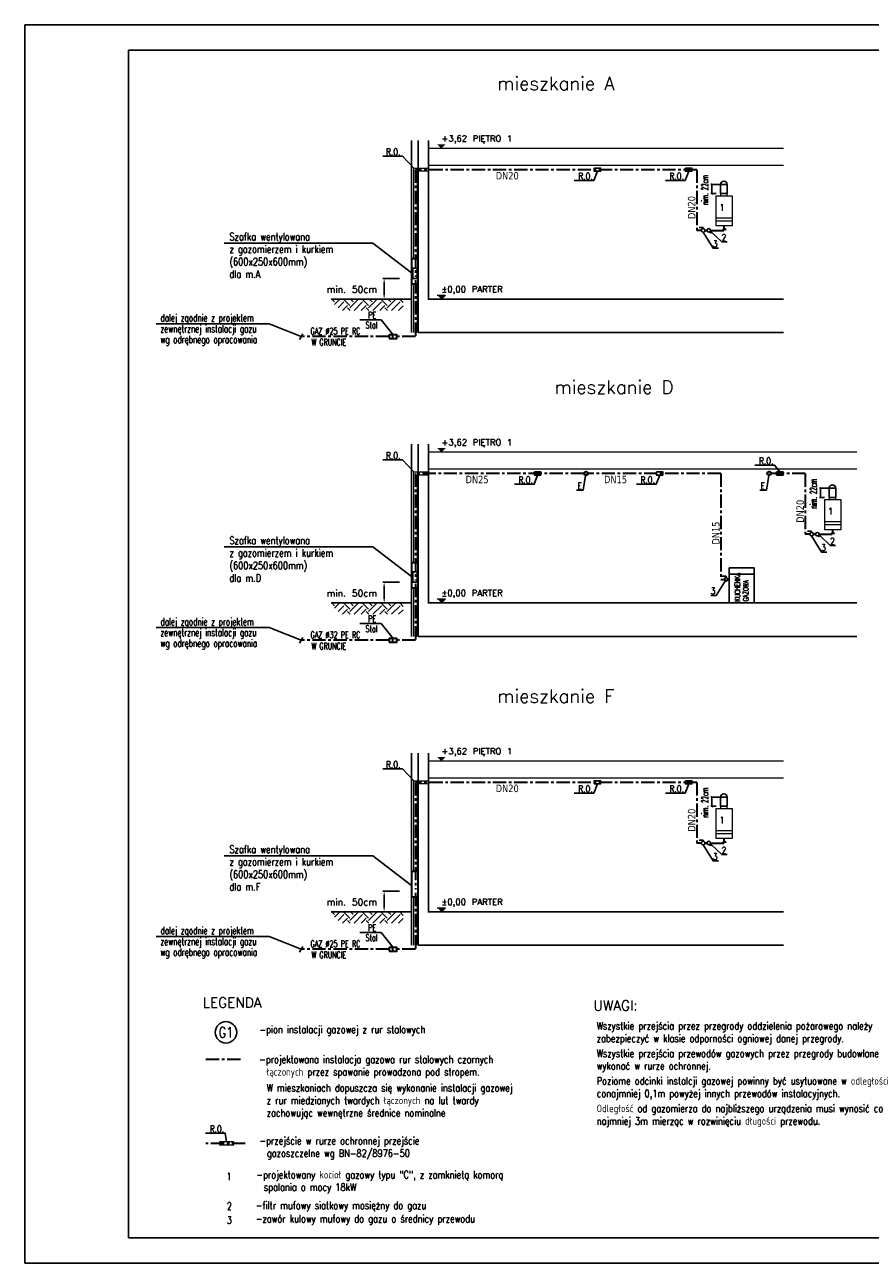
# Model space of a CAD drawing. Extents: x -220425 to -32551, y -64521 to 77206.
# Tile 58 of 59: x -74551 to -54270, y -18591 to 11109. Entities that reach past the tile are written whole.
import ezdxf
from ezdxf.enums import TextEntityAlignment as Align
from ezdxf.lldxf.tags import DXFTag

# ---------------------------------------------------------------- set-up
doc = ezdxf.new("R2010")
doc.units = 0
doc.header["$MEASUREMENT"] = 0
for name, pattern in [('ACAD_ISO14W100', [25.5, 12, -3, 0.5, -3, 0.5, -3, 0.5, -3]), ('Kreski i kropki', [450, 250, -100, 0, -100]), ('MITTE', [50.8, 31.75, -6.35, 6.35, -6.35])]:
    doc.linetypes.add(name, pattern=pattern)
for name, color, linetype in [('#gaz-op', 2, 'Continuous'), ('#opis', 3, 'Continuous'), ('#opisy', 252, 'Continuous'), ('02_OPIS', 3, 'Continuous'), ('_ARMATURA', 6, 'Continuous'), ('_MK_opis gazu', 3, 'Continuous'), ('_opisy wodkan', 2, 'Continuous'), ('armatura', 6, 'Continuous'), ('Drzwi ArchiCAD', 7, 'Continuous'), ('gaz', 2, 'Continuous'), ('OPISRZĘDNA', 6, 'Continuous'), ('osie', 25, 'Continuous')]:
    doc.layers.add(name, color=color, linetype=linetype)
for name, color, linetype, lineweight in [('#ks', 34, 'Continuous', 30), ('-', 50, 'Continuous', 30), ('..', 5, 'Continuous', 35), ('_AP_gaz', 50, 'Kreski i kropki', 30), ('_MK_gaz', 50, 'Kreski i kropki', 30), ('IS_Zimna_woda', 5, 'SOLID', 30), ('Istniejące stropy_Nr_Pióra__5', 7, 'Continuous', 13), ('kec_urzadzenia', 6, 'Continuous', 35)]:
    doc.layers.add(name, color=color, linetype=linetype, lineweight=lineweight)
doc.styles.add('GLOWNE', font='verdana.ttf')
doc.styles.add('ROMANS', font='romans.shx', dxfattribs={"width": 0.85, "height": 0.11})
doc.styles.add('SIMPLEX', font='SIMPLEX.SHX')
doc.styles.get("Standard").update_dxf_attribs({"font": 'txt', "bigfont": 'BIGFONT.SHX'})
tags = doc.linetypes.add('SOLID', pattern=[10, 10, 0]).pattern_tags.tags
tags[6:7] = [DXFTag(74, 4), DXFTag(75, 0), DXFTag(340, '0'), DXFTag(46, 0.0), DXFTag(50, 0.0), DXFTag(44, 0.0), DXFTag(45, 0.0)]
tags[4:5] = [DXFTag(74, 4), DXFTag(75, 0), DXFTag(340, '0'), DXFTag(46, 0.0), DXFTag(50, 0.0), DXFTag(44, 0.0), DXFTag(45, 0.0)]

# ---------------------------------------------------------------- blocks, each defined once
blk = doc.blocks.new('A$C382C6C0C')
at = {"layer": '#ks', "color": 7, "lineweight": -3}
for p, q in [((-248.5, -2909), (-248.5, 61)), ((-248.5, 61), (3951.5, 61)), ((0, -2848), (0, 0)), ((0, 0), (3890.5, 0)), ((0, -2848), (3890.5, -2848)), ((-248.5, -2909), (3951.5, -2909))]:
    blk.add_line(p, q, dxfattribs=at)

msp = doc.modelspace()

# ---------------------------------------------------------------- hatches: boundary and pattern name
h = msp.add_hatch()
h.set_pattern_fill('EARTH', color=256, scale=50, angle=135)
h.set_pattern_definition([(135, (5316460.13, -5835484.1), (-3e-14, 449.012806), [317.5, -317.5]), (135, (5316544.32, -5835399.9), (-3e-14, 449.012806), [317.5, -317.5]), (135, (5316628.5, -5835315.72), (-3e-14, 449.012806), [317.5, -317.5]), (45, (5316628.5, -5835259.6), (449.012806, 3e-14), [317.5, -317.5]), (45, (5316544.32, -5835175.4), (449.012806, 3e-14), [317.5, -317.5]), (45, (5316460.13, -5835091.2), (449.012806, 3e-14), [317.5, -317.5])])
h.paths.add_polyline_path([(-67246.296, 4527.348), (-66971.982, 4256.561), (-65474.993, 4256.561), (-65474.993, 4527.348)])
h = msp.add_hatch()
h.set_pattern_fill('EARTH', color=256, scale=50, angle=135)
h.set_pattern_definition([(135, (5316460.13, -5842769.32), (-3e-14, 449.012806), [317.5, -317.5]), (135, (5316544.32, -5842685.13), (-3e-14, 449.012806), [317.5, -317.5]), (135, (5316628.5, -5842600.94), (-3e-14, 449.012806), [317.5, -317.5]), (45, (5316628.5, -5842544.8), (449.012806, 3e-14), [317.5, -317.5]), (45, (5316544.32, -5842460.62), (449.012806, 3e-14), [317.5, -317.5]), (45, (5316460.13, -5842376.43), (449.012806, 3e-14), [317.5, -317.5])])
h.paths.add_polyline_path([(-67246.296, -2757.875), (-66971.982, -3028.662), (-65474.993, -3028.662), (-65474.993, -2757.875)])
h = msp.add_hatch()
h.set_pattern_fill('EARTH', color=256, scale=50, angle=135)
h.set_pattern_definition([(135, (5316460.13, -5850176.94), (-3e-14, 449.012806), [317.5, -317.5]), (135, (5316544.32, -5850092.75), (-3e-14, 449.012806), [317.5, -317.5]), (135, (5316628.5, -5850008.56), (-3e-14, 449.012806), [317.5, -317.5]), (45, (5316628.5, -5849952.43), (449.012806, 3e-14), [317.5, -317.5]), (45, (5316544.32, -5849868.24), (449.012806, 3e-14), [317.5, -317.5]), (45, (5316460.13, -5849784.05), (449.012806, 3e-14), [317.5, -317.5])])
h.paths.add_polyline_path([(-67246.296, -10165.497), (-66971.982, -10436.284), (-65474.993, -10436.284), (-65474.993, -10165.497)])
at = {"layer": 'Istniejące stropy_Nr_Pióra__5', "linetype": 'Continuous'}
for points in [[(-64556.816, 8140.781), (-64456.816, 8240.781), (-64656.816, 8240.781)], [(-64556.816, 4527.348), (-64456.816, 4627.348), (-64656.816, 4627.348)], [(-64556.816, 855.558), (-64456.816, 955.558), (-64656.816, 955.558)], [(-64556.816, -2757.875), (-64456.816, -2657.875), (-64656.816, -2657.875)], [(-64556.816, -6552.064), (-64456.816, -6452.064), (-64656.816, -6452.064)], [(-64556.816, -10165.497), (-64456.816, -10065.497), (-64656.816, -10065.497)]]:
    msp.add_hatch(color=256, dxfattribs=at).paths.add_polyline_path(points)

# ---------------------------------------------------------------- linework, layer by layer
at = {"layer": '#gaz-op', "color": 0}
msp.add_circle((-69723.792, -13053.997), 257.76, dxfattribs=at)
at = {"layer": '..', "color": 6, "lineweight": -3, "ltscale": 1.5}
for points in [[(-57770.381, 6234.745), (-57808.039, 6197.087), (-57770.381, 6197.087)], [(-57770.381, 6234.745), (-57732.723, 6197.087), (-57770.381, 6197.087)], [(-55168.819, -1050.478), (-55206.478, -1088.136), (-55168.819, -1088.136)], [(-55168.819, -1050.478), (-55131.161, -1088.136), (-55168.819, -1088.136)], [(-57770.381, -8458.1), (-57808.039, -8495.759), (-57770.381, -8495.759)], [(-57770.381, -8458.1), (-57732.723, -8495.759), (-57770.381, -8495.759)]]:
    msp.add_lwpolyline(points, dxfattribs=at)
for p, q in [((-65270.217, 3727.848), (-65270.217, 8332.496)), ((-65110.217, 3727.848), (-65110.217, 8332.496)), ((-64870.217, 4515.114), (-64870.217, 8332.496)), ((-64870.217, 4527.348), (-56350.573, 4527.348)), ((-65110.217, 3727.848), (-56350.573, 3727.848)), ((-65270.217, -3557.375), (-65270.217, 1047.273)), ((-65110.217, -3557.375), (-65110.217, 1047.273)), ((-64870.217, -2770.109), (-64870.217, 1047.273)), ((-64870.217, -2757.875), (-54591.998, -2757.875)), ((-65110.217, -3557.375), (-54591.998, -3557.375)), ((-65270.217, -10964.997), (-65270.217, -6360.35)), ((-65110.217, -10964.997), (-65110.217, -6360.35)), ((-64870.217, -10177.732), (-64870.217, -6360.35)), ((-64870.217, -10165.497), (-56350.573, -10165.497)), ((-65110.217, -10964.997), (-56350.573, -10964.997))]:
    msp.add_line(p, q)
for points in [[(-65270.217, 4527.348), (-67203.235, 4527.348)], [(-65270.217, -2757.875), (-67203.235, -2757.875)], [(-65270.217, -10165.497), (-67203.235, -10165.497)]]:
    msp.add_lwpolyline(points)
at = {"layer": '_AP_gaz', "color": 7, "linetype": 'Continuous', "lineweight": -3, "ltscale": 2}
for p, q in [((-71399.154, 3938.19), (-68688.237, 3938.19)), ((-68688.237, 3938.19), (-67921.879, 3632.43)), ((-71399.154, -3347.033), (-68688.237, -3347.033)), ((-68688.237, -3347.033), (-67921.879, -3652.793)), ((-71399.154, -10754.655), (-68688.237, -10754.655)), ((-68688.237, -10754.655), (-67921.879, -11060.415))]:
    msp.add_line(p, q, dxfattribs=at)
at = {"layer": '_AP_gaz', "color": 40, "linetype": 'ACAD_ISO14W100', "ltscale": 2}
for points in [[(-58187.895, 6177.665), (-58234.638, 6177.665)], [(-55586.333, -1107.558), (-55633.076, -1107.558)], [(-58187.895, -8515.181), (-58234.638, -8515.181)]]:
    msp.add_lwpolyline(points, dxfattribs=at)
at = {"layer": '_AP_gaz', "color": 7, "linetype": 'Continuous', "lineweight": -3, "ltscale": 2}
for points in [[(-65717.526, 3676.615), (-66002.396, 4033.583), (-66515.147, 4033.583)], [(-67881.689, 3700.496), (-67962.069, 3564.364)], [(-65717.526, -3608.608), (-66002.396, -3251.64), (-66515.147, -3251.64)], [(-67881.689, -3584.726), (-67962.069, -3720.859)], [(-65717.526, -11016.231), (-66002.396, -10659.263), (-66515.147, -10659.263)], [(-67881.689, -10992.349), (-67962.069, -11128.481)]]:
    msp.add_lwpolyline(points, dxfattribs=at)
at = {"layer": '_AP_gaz', "color": 7, "linetype": 'Continuous', "ltscale": 2}
for points in [[(-65809.417, 3588.246), (-65629.046, 3588.246), (-65629.046, 3676.615), (-65809.417, 3676.615)], [(-65809.417, -3696.977), (-65629.046, -3696.977), (-65629.046, -3608.608), (-65809.417, -3608.608)], [(-65809.417, -11104.6), (-65629.046, -11104.6), (-65629.046, -11016.231), (-65809.417, -11016.231)]]:
    msp.add_lwpolyline(points, close=True, dxfattribs=at)
for points in [[(-65719.231, 3588.246), (-65719.231, 3676.615)], [(-65719.231, -3696.977), (-65719.231, -3608.608)], [(-65719.231, -11104.6), (-65719.231, -11016.231)]]:
    msp.add_lwpolyline(points, dxfattribs=at)
at = {"layer": '_ARMATURA', "color": 7}
for p, q in [((-57860.381, 7278.825), (-58092.968, 7278.825)), ((-58084.305, 7296.349), (-58049.256, 7261.301)), ((-58066.781, 7058.825), (-58066.781, 7278.825)), ((-57966.751, 7058.825), (-58092.968, 7058.825)), ((-58084.305, 7076.349), (-58049.256, 7041.301)), ((-55482.743, 11.127), (-55447.695, -23.922)), ((-55258.819, -6.398), (-55491.406, -6.398)), ((-55365.189, -226.398), (-55491.406, -226.398)), ((-55482.743, -208.873), (-55447.695, -243.922)), ((-55465.219, -226.398), (-55465.219, -6.398)), ((-57860.381, -7414.02), (-58092.968, -7414.02)), ((-58084.305, -7396.496), (-58049.256, -7431.545)), ((-58066.781, -7634.02), (-58066.781, -7414.02)), ((-57966.751, -7634.02), (-58092.968, -7634.02)), ((-58084.305, -7616.496), (-58049.256, -7651.545))]:
    msp.add_line(p, q, dxfattribs=at)
at = {"layer": '_ARMATURA', "color": 6, "linetype": 'Continuous', "ltscale": 3}
for p, q in [((-58325.863, 6249.493), (-58374.485, 6249.493)), ((-58325.863, 6249.493), (-58277.24, 6249.493)), ((-58277.24, 6219.636), (-58277.24, 6249.493)), ((-55724.301, -1035.73), (-55772.923, -1035.73)), ((-55724.301, -1035.73), (-55675.678, -1035.73)), ((-55675.678, -1065.587), (-55675.678, -1035.73)), ((-57777.949, -2118.199), (-57826.571, -2118.199)), ((-57777.949, -2118.199), (-57729.327, -2118.199)), ((-57729.327, -2148.056), (-57729.327, -2118.199)), ((-58325.863, -8443.352), (-58374.485, -8443.352)), ((-58325.863, -8443.352), (-58277.24, -8443.352)), ((-58277.24, -8473.209), (-58277.24, -8443.352))]:
    msp.add_line(p, q, dxfattribs=at)
at = {"layer": '_ARMATURA', "color": 7}
for points in [[(-58277.192, 6134.52), (-58039.015, 5749.812), (-57911.226, 5749.812)], [(-58082.983, 6145.353), (-57832.46, 5903.423), (-57704.671, 5903.423)], [(-55675.63, -1150.703), (-55437.453, -1535.411), (-55309.664, -1535.411)], [(-55481.421, -1139.87), (-55230.898, -1381.8), (-55103.109, -1381.8)], [(-57729.278, -2190.614), (-57967.455, -2575.322), (-58095.244, -2575.322)], [(-58277.192, -8558.325), (-58039.015, -8943.034), (-57911.226, -8943.034)], [(-58082.983, -8547.492), (-57832.46, -8789.422), (-57704.671, -8789.422)]]:
    msp.add_lwpolyline(points, dxfattribs=at)
at = {"layer": '_ARMATURA', "color": 6, "linetype": 'Continuous', "extrusion": (0, 0, -1)}
for centre in [(-58277.192, 6177.078), (-55675.63, -1108.145), (-57729.278, -2190.614), (-58277.192, -8515.767)]:
    msp.add_ellipse(centre, major_axis=(-30.093, -30.093), ratio=1, start_param=3.926990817, end_param=10.210176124, dxfattribs=at)
at = {"layer": '_MK_gaz', "color": 6, "linetype": 'Continuous', "lineweight": 20, "ltscale": 20}
for p, q in [((-65219.279, 7672.388), (-64870.217, 7672.388)), ((-65219.279, 5492.348), (-65219.279, 7672.388)), ((-64870.217, 7594.976), (-65141.868, 7594.976)), ((-65141.868, 7594.976), (-65141.868, 5492.348)), ((-65219.279, 3727.848), (-65219.279, 4892.348)), ((-65141.868, 4892.348), (-65141.868, 3727.848)), ((-65219.279, 387.165), (-64870.217, 387.165)), ((-65219.279, -1792.875), (-65219.279, 387.165)), ((-64870.217, 309.754), (-65141.868, 309.754)), ((-65141.868, 309.754), (-65141.868, -1792.875)), ((-65219.279, -3557.375), (-65219.279, -2392.875)), ((-65141.868, -2392.875), (-65141.868, -3557.375)), ((-65219.279, -7020.458), (-64870.217, -7020.458)), ((-65219.279, -9200.497), (-65219.279, -7020.458)), ((-64870.217, -7097.869), (-65141.868, -7097.869)), ((-65141.868, -7097.869), (-65141.868, -9200.497)), ((-65219.279, -10964.997), (-65219.279, -9800.497)), ((-65141.868, -9800.497), (-65141.868, -10964.997))]:
    msp.add_line(p, q, dxfattribs=at)
at = {"layer": '_MK_gaz', "color": 7, "linetype": 'Continuous', "lineweight": -3, "ltscale": 20}
for p, q in [((-61088.952, 347.988), (-61153.066, -55.215)), ((-56694.354, 347.988), (-56758.468, -55.215)), ((-61313.805, -55.215), (-61153.066, -55.215)), ((-56919.207, -55.215), (-56758.468, -55.215))]:
    msp.add_line(p, q, dxfattribs=at)
for points in [[(-65965.064, 7959.309), (-65492.519, 7959.309), (-65219.279, 7672.388)], [(-61370.214, 7376.491), (-60897.668, 7376.491), (-60812.757, 7594.843)], [(-59182.949, 7376.491), (-58710.403, 7376.491), (-58625.492, 7594.843)], [(-69771.337, 5873.256), (-66202.665, 5873.256), (-65270.217, 5162.348)], [(-65965.064, 674.086), (-65492.519, 674.086), (-65219.279, 387.165)], [(-62806.141, 91.268), (-62333.595, 91.268), (-62248.684, 309.621)], [(-59878.342, 91.268), (-59405.796, 91.268), (-59320.885, 309.621)], [(-57036.701, 546.582), (-56564.155, 546.582), (-56441.531, 387.298)], [(-69771.337, -1411.967), (-66202.665, -1411.967), (-65270.217, -2122.875)], [(-65965.064, -6733.537), (-65492.519, -6733.537), (-65219.279, -7020.458)], [(-61370.214, -7316.354), (-60897.668, -7316.354), (-60812.757, -7098.002)], [(-59182.949, -7316.354), (-58710.403, -7316.354), (-58625.492, -7098.002)], [(-69771.337, -8819.59), (-66202.665, -8819.59), (-65270.217, -9530.497)], [(-70212.09, -15473.866), (-69739.544, -15473.866), (-69709.319, -15677.821)]]:
    msp.add_lwpolyline(points, dxfattribs=at)
at = {"layer": '_MK_gaz', "color": 40, "linetype": 'Continuous', "ltscale": 20}
for points in [[(-65270.217, 4892.348), (-65110.217, 4892.348), (-65110.217, 5492.348), (-65270.217, 5492.348)], [(-65270.217, -2392.875), (-65110.217, -2392.875), (-65110.217, -1792.875), (-65270.217, -1792.875)], [(-65270.217, -9800.497), (-65110.217, -9800.497), (-65110.217, -9200.497), (-65270.217, -9200.497)]]:
    msp.add_lwpolyline(points, close=True, dxfattribs=at)
at = {"layer": '_MK_gaz', "color": 6, "linetype": 'Continuous', "lineweight": 20, "ltscale": 20}
msp.add_lwpolyline([(-69879.701, -15755.232), (-69538.936, -15755.232), (-69538.936, -15677.821), (-69879.701, -15677.821)], close=True, dxfattribs=at)
at = {"layer": '_MK_opis gazu', "color": 7, "lineweight": -3}
for p, q in [((-65561.38, 5027.348), (-65959.849, 5027.348)), ((-65929.849, 4907.348), (-65929.849, 4647.459)), ((-65561.38, 4527.459), (-65959.849, 4527.459)), ((-65561.38, -2257.875), (-65959.849, -2257.875)), ((-65929.849, -2377.875), (-65929.849, -2637.764)), ((-65561.38, -2757.764), (-65959.849, -2757.764)), ((-65561.38, -9665.497), (-65959.849, -9665.497)), ((-65929.849, -9785.497), (-65929.849, -10045.387)), ((-65561.38, -10165.387), (-65959.849, -10165.387))]:
    msp.add_line(p, q, dxfattribs=at)
at = {"layer": '_MK_opis gazu', "color": 6}
for points in [[(-60891.624, 7672.521), (-60736.618, 7672.521), (-60736.709, 7594.843), (-60891.715, 7594.843), (-60891.624, 7672.521)], [(-58704.359, 7672.521), (-58549.352, 7672.521), (-58549.444, 7594.843), (-58704.45, 7594.843), (-58704.359, 7672.521)], [(-62327.551, 387.298), (-62172.545, 387.298), (-62172.636, 309.621), (-62327.642, 309.621), (-62327.551, 387.298)], [(-59399.752, 387.298), (-59244.745, 387.298), (-59244.837, 309.621), (-59399.843, 309.621), (-59399.752, 387.298)], [(-56516.029, 387.298), (-56361.022, 387.298), (-56361.113, 309.621), (-56516.12, 309.621), (-56516.029, 387.298)], [(-60891.624, -7020.325), (-60736.618, -7020.325), (-60736.709, -7098.002), (-60891.715, -7098.002), (-60891.624, -7020.325)], [(-58704.359, -7020.325), (-58549.352, -7020.325), (-58549.444, -7098.002), (-58704.45, -7098.002), (-58704.359, -7020.325)]]:
    msp.add_lwpolyline(points, dxfattribs=at)
at = {"layer": '_MK_opis gazu', "color": 7}
for points in [[(-65909.849, 4907.348), (-65949.849, 4907.348), (-65929.849, 5027.348)], [(-65909.849, 4647.459), (-65949.849, 4647.459), (-65929.849, 4527.459)], [(-65909.849, -2377.875), (-65949.849, -2377.875), (-65929.849, -2257.875)], [(-65909.849, -2637.764), (-65949.849, -2637.764), (-65929.849, -2757.764)], [(-65909.849, -9785.497), (-65949.849, -9785.497), (-65929.849, -9665.497)], [(-65909.849, -10045.387), (-65949.849, -10045.387), (-65929.849, -10165.387)]]:
    msp.add_solid(points, dxfattribs=at)
at = {"layer": 'armatura'}
for p, q in [((-58129.026, 6137.157), (-58105.951, 6114.082)), ((-58078.832, 6141.201), (-58105.951, 6114.082)), ((-58101.907, 6164.276), (-58078.832, 6141.201)), ((-55527.464, -1148.065), (-55504.389, -1171.141)), ((-55477.27, -1144.022), (-55504.389, -1171.141)), ((-55500.345, -1120.946), (-55477.27, -1144.022)), ((-57050.92, -1917.875), (-57650.92, -1917.875)), ((-57650.92, -1917.875), (-57650.92, -2757.875)), ((-57050.92, -2064.474), (-57650.92, -2064.474)), ((-57050.92, -2757.875), (-57050.92, -1917.875)), ((-58129.026, -8555.688), (-58105.951, -8578.763)), ((-58078.832, -8551.644), (-58105.951, -8578.763)), ((-58101.907, -8528.569), (-58078.832, -8551.644))]:
    msp.add_line(p, q, dxfattribs=at)
for centre in [(-58142.414, 6177.665), (-55540.852, -1107.558), (-58142.414, -8515.181)]:
    msp.add_circle(centre, 42.663, dxfattribs=at)
at = {"layer": 'Drzwi ArchiCAD'}
for p, q in [((-65270.217, 4892.348), (-65270.217, 5492.348)), ((-65270.217, -2392.875), (-65270.217, -1792.875))]:
    msp.add_line(p, q, dxfattribs=at)
for points in [[(-65241.345, 5027.348), (-65135.652, 5027.348), (-65135.652, 5271.816), (-65241.345, 5271.816)], [(-65241.345, -2257.875), (-65135.652, -2257.875), (-65135.652, -2013.407), (-65241.345, -2013.407)]]:
    msp.add_lwpolyline(points, close=True, dxfattribs=at)
at = {"layer": 'gaz'}
msp.add_line((-57686.72, -2190.614), (-57650.92, -2190.614), dxfattribs=at)
at = {"layer": 'IS_Zimna_woda', "color": 2, "linetype": 'MITTE', "ltscale": 10}
for p, q in [((-65180.573, 7633.682), (-65180.573, 5066.287)), ((-58429.833, 7633.682), (-65180.573, 7633.682)), ((-58429.833, 7633.682), (-58429.833, 6177.078)), ((-57770.381, 6234.745), (-57770.381, 6291.825)), ((-58319.75, 6177.078), (-58429.833, 6177.078)), ((-58099.752, 6177.665), (-57770.381, 6177.665)), ((-57770.381, 6177.665), (-57770.381, 6197.087)), ((-65180.543, 4984.79), (-65180.543, 3632.43)), ((-65180.543, 3632.43), (-65629.046, 3632.43)), ((-65180.573, 348.459), (-65180.573, -2218.936)), ((-61134.704, 348.459), (-65180.573, 348.459)), ((-57854.641, 348.459), (-61043.205, 348.459)), ((-57854.641, 348.459), (-57854.641, -2190.614)), ((-55828.272, 348.459), (-56648.607, 348.459)), ((-55828.272, 348.459), (-55828.272, -1108.145)), ((-55718.188, -1108.145), (-55828.272, -1108.145)), ((-55498.19, -1107.558), (-55168.819, -1107.558)), ((-55168.819, -1050.478), (-55168.819, -993.398)), ((-55168.819, -1107.558), (-55168.819, -1088.136)), ((-65180.543, -2300.432), (-65180.543, -3652.793)), ((-57854.641, -2190.614), (-57771.836, -2190.614)), ((-65180.543, -3652.793), (-65629.046, -3652.793)), ((-65180.573, -7059.163), (-65180.573, -9626.558)), ((-58429.833, -7059.163), (-65180.573, -7059.163)), ((-58429.833, -7059.163), (-58429.833, -8515.767)), ((-58319.75, -8515.767), (-58429.833, -8515.767)), ((-58099.752, -8515.181), (-57770.381, -8515.181)), ((-57770.381, -8458.1), (-57770.381, -8401.02)), ((-57770.381, -8515.181), (-57770.381, -8495.759)), ((-65180.543, -9708.055), (-65180.543, -11060.415)), ((-65180.543, -11060.415), (-65629.046, -11060.415)), ((-70203.739, -13698.863), (-69326.36, -13698.863)), ((-69262.563, -15716.527), (-70203.739, -15716.527))]:
    msp.add_line(p, q, dxfattribs=at)
for points in [[(-58234.638, 6177.665), (-58187.895, 6177.665)], [(-65809.417, 3632.43), (-67921.879, 3632.43)], [(-55633.076, -1107.558), (-55586.333, -1107.558)], [(-65809.417, -3652.793), (-67921.879, -3652.793)], [(-58234.638, -8515.181), (-58187.895, -8515.181)], [(-65809.417, -11060.415), (-67921.879, -11060.415)]]:
    msp.add_lwpolyline(points, dxfattribs=at)
for centre in [(-61088.954, 348.459), (-56694.356, 348.459)]:
    msp.add_circle(centre, 45.749, dxfattribs=at)
at = {"layer": 'Istniejące stropy_Nr_Pióra__5', "linetype": 'Continuous'}
for p, q in [((-56350.573, 8142.348), (-64870.217, 8142.348)), ((-56350.573, 7737.348), (-64870.217, 7737.348)), ((-64656.816, 4627.348), (-64456.816, 4627.348)), ((-64456.816, 4627.348), (-64556.816, 4527.348)), ((-54591.998, 857.125), (-64870.217, 857.125)), ((-54591.998, 452.125), (-64870.217, 452.125)), ((-64656.816, -2657.875), (-64456.816, -2657.875)), ((-64456.816, -2657.875), (-64556.816, -2757.875)), ((-56350.573, -6550.497), (-64870.217, -6550.497)), ((-56350.573, -6955.497), (-64870.217, -6955.497)), ((-64656.816, -10065.497), (-64456.816, -10065.497)), ((-64456.816, -10065.497), (-64556.816, -10165.497))]:
    msp.add_line(p, q, dxfattribs=at)
at = {"layer": 'kec_urzadzenia', "color": 1, "lineweight": 20}
for p, q in [((-57700.381, 7058.825), (-57860.381, 7058.825)), ((-57860.381, 7058.825), (-57860.381, 6998.825)), ((-57860.381, 7058.825), (-57700.381, 7058.825)), ((-57851.077, 7058.825), (-57851.077, 7058.825)), ((-57709.685, 7058.825), (-57709.685, 7058.825)), ((-57700.381, 6998.825), (-57700.381, 7058.825)), ((-57570.381, 6472.347), (-57970.381, 6472.347)), ((-57570.381, 6400.086), (-57970.381, 6400.086)), ((-55098.819, -226.398), (-55258.819, -226.398)), ((-55258.819, -226.398), (-55258.819, -286.398)), ((-55258.819, -226.398), (-55098.819, -226.398)), ((-55249.515, -226.398), (-55249.515, -226.398)), ((-55108.123, -226.398), (-55108.123, -226.398)), ((-55098.819, -286.398), (-55098.819, -226.398)), ((-54968.819, -812.876), (-55368.819, -812.876)), ((-54968.819, -885.137), (-55368.819, -885.137)), ((-57700.381, -7634.02), (-57860.381, -7634.02)), ((-57860.381, -7634.02), (-57860.381, -7694.02)), ((-57860.381, -7634.02), (-57700.381, -7634.02)), ((-57851.077, -7634.02), (-57851.077, -7634.02)), ((-57709.685, -7634.02), (-57709.685, -7634.02)), ((-57700.381, -7694.02), (-57700.381, -7634.02)), ((-57570.381, -8220.498), (-57970.381, -8220.498)), ((-57570.381, -8292.759), (-57970.381, -8292.759))]:
    msp.add_line(p, q, dxfattribs=at)
for points in [[(-57570.381, 6998.825), (-57970.381, 6998.825), (-57970.381, 6291.825), (-57570.381, 6291.825)], [(-54968.819, -286.398), (-55368.819, -286.398), (-55368.819, -993.398), (-54968.819, -993.398)], [(-57570.381, -7694.02), (-57970.381, -7694.02), (-57970.381, -8401.02), (-57570.381, -8401.02)]]:
    msp.add_lwpolyline(points, close=True, dxfattribs=at)
at = {"layer": 'osie', "color": 7}
for p, q in [((-57860.381, 7278.825), (-57860.381, 7058.825)), ((-57860.381, 7278.825), (-57700.381, 7278.825)), ((-57700.381, 7278.825), (-57700.381, 7058.825)), ((-55258.819, -6.398), (-55258.819, -226.398)), ((-55258.819, -6.398), (-55098.819, -6.398)), ((-55098.819, -6.398), (-55098.819, -226.398)), ((-57860.381, -7414.02), (-57860.381, -7634.02)), ((-57860.381, -7414.02), (-57700.381, -7414.02)), ((-57700.381, -7414.02), (-57700.381, -7634.02))]:
    msp.add_line(p, q, dxfattribs=at)
for centre in [(-57780.381, 7278.825), (-55178.819, -6.398), (-57780.381, -7414.02)]:
    msp.add_arc(centre, 80, 0, 180, dxfattribs=at)

# ---------------------------------------------------------------- block references
at = {"layer": '#ks', "color": 1, "lineweight": 35, "xscale": 10, "yscale": 10, "zscale": 10}
msp.add_blockref('A$C382C6C0C', (-72065.426, 10498.884), dxfattribs=at)

# ---------------------------------------------------------------- texts
at = {"layer": '#opis', "color": 7, "style": 'ROMANS'}
for s, p in [('LEGENDA', (-70281.455, -12459.297)), ('UWAGI:', (-60907.982, -12529.862))]:
    msp.add_text(s, height=240, dxfattribs=at).set_placement(p)
at = {"layer": '#opisy', "color": 3, "style": 'ROMANS', "width": 0.8}
msp.add_text('G1', height=252, dxfattribs=at).set_placement((-69723.792, -13053.997), align=Align.MIDDLE_CENTER)
at = {"layer": '#opisy', "color": 7, "style": 'ROMANS', "width": 0.7}
for s, p in [('1', (-69707.572, -16600.371)), ('2', (-69697.369, -17309.837)), ('3', (-69697.369, -17648.423))]:
    msp.add_text(s, height=180, dxfattribs=at).set_placement(p)
at = {"layer": '#opisy', "color": 7, "char_height": 180, "attachment_point": 1, "style": 'ROMANS'}
for s, insert, width in [('\\pxi-0.0011111,l0.0011111;{\\W0.8;-pion instalacji gazowej z rur stalowych}', (-68922.93, -12895.393), 4815.16473), ('{\\W0.8;\\C0;Wszystkie przejścia przez przegrody oddzielenia pożarowego należy zabezpieczyć w klasie odporności ogniowej danej przegrody.\\H0.99999x;\\P\\H0.2x;\\P\\H5x;Wszystkie przejścia przewodów gazowych przez przegrody budowlane wykonać w rurze ochronnej.\\P\\H0.2x;\\P\\H5x;Poziome odcinki instalcji gazowej powinny być usytuowane w odległości conajmniej 0,1m powyżej innych przewodów instalacyjnych.\\P\\H0.2x;\\P\\H5x;Odległość od gazomierza do najbliższego urządzenia musi wynosić co najmniej 3m mierząc w rozwinięciu długości przewodu.}', (-60832.081, -12808.538), 8300.01048), ('\\pxi-1,l1;{\\W0.8;-projektowana instalacja gazowa rur stalowych czarnych łączonych przez \\C0;spawanie prowadzona pod stropem.^J\\H0.27778x;\\P\\pi0;\\H3.6x;W mieszkaniach dopuszcza się wykonanie instalacji gazowej z rur miedzianych twardych łączonych na lut twardy zachowując wewnętrzne średnice nominalne}', (-68928.238, -13612.562), 6582.6006), ('\\pxi-1,l1;{\\W0.8;-przejście w rurze ochronnej przejście gazoszczelne wg BN-82/8976-50}', (-68922.93, -15563.355), 4569.48601), ('\\pxi-1,l1;\\W0.8;-projektowany kocioł gazowy typu "C", z zamknietą komorą spalania o mocy 18kW ', (-68996.374, -16377.108), 6534.56202), ('\\pxi-0.055556,l0.055556;{\\W0.8;-filtr mufowy siatkowy mosiężny do gazu}', (-69010.195, -17113.714), 5125.04848), ('\\pxi-1,l1;{\\W0.8;-zawór kulowy mufowy do gazu o średnicy przewodu}', (-69010.195, -17433.416), 6047.24787)]:
    msp.add_mtext(s, dxfattribs=dict(at, insert=insert, width=width))
at = {"layer": '-', "color": 7, "lineweight": -3, "style": 'SIMPLEX', "width": 0.7}
for s, height, p in [('dalej zgodnie z projektem', 180, (-71294.111, 3989.42)), ('PE', 160, (-66315.15, 4068.046)), ('zewnętrznej instalacji gazu', 180, (-71298.444, 3728.683)), ('Stal', 160, (-66375.499, 3827.824)), ('wg odrębnego opracowania', 180, (-71298.444, 3472.17)), ('dalej zgodnie z projektem', 180, (-71294.111, -3295.803)), ('PE', 160, (-66315.15, -3217.177)), ('zewnętrznej instalacji gazu', 180, (-71298.444, -3556.539)), ('Stal', 160, (-66375.499, -3457.399)), ('wg odrębnego opracowania', 180, (-71298.444, -3813.053)), ('dalej zgodnie z projektem', 180, (-71294.111, -10703.426)), ('Stal', 160, (-66375.499, -10865.021)), ('PE', 160, (-66315.15, -10624.8)), ('zewnętrznej instalacji gazu', 180, (-71298.444, -10964.162)), ('wg odrębnego opracowania', 180, (-71298.444, -11220.676))]:
    msp.add_text(s, height=height, dxfattribs=at).set_placement(p)
at = {"layer": '02_OPIS', "style": 'ROMANS', "width": 0.5}
for p in [(-58155.663, 6791.022), (-55554.101, -494.2), (-58155.663, -7901.823)]:
    msp.add_text('nim. 22cm', height=160, rotation=90, dxfattribs=at).set_placement(p)
at = {"layer": '_MK_opis gazu', "color": 7, "lineweight": -3, "style": 'SIMPLEX', "width": 0.7}
for s, p in [('W GRUNCIE', (-67259.175, 3415.027)), ('GAZ %%C25 PE RC', (-67099.935, 3683.691)), ('GAZ %%C32 PE RC', (-67099.935, -3601.532)), ('W GRUNCIE', (-67259.175, -3870.195)), ('GAZ %%C25 PE RC', (-67099.935, -11009.154)), ('W GRUNCIE', (-67259.175, -11277.818))]:
    msp.add_text(s, height=160, dxfattribs=at).set_placement(p, align=Align.CENTER)
at = {"layer": '_MK_opis gazu', "color": 7, "lineweight": -3, "attachment_point": 1, "style": 'SIMPLEX'}
for s, insert, char_height, width in [('mieszkanie A', (-63215.245, 9862.64), 320, 6411.02603), ('{\\W0.8;R.O.}', (-65885.007, 8142.033), 160, 3205.51302), ('{\\W0.8;R.O.}', (-61271.785, 7559.215), 160, 3205.51302), ('{\\W0.8;R.O.}', (-59084.52, 7559.215), 160, 3205.51302), ('\\W0.8;Szafka wentylowana \\Pz gazomierzem i kurkiem  (600x250x600mm)\\Pdla m.A', (-69641.74, 6118.472), 180, 3639.8613), ('mieszkanie D', (-61841.598, 2577.417), 320, 6411.02603), ('{\\W0.8;R.O.}', (-65885.007, 856.81), 160, 3205.51302), ('{\\W0.8;R.O.}', (-56938.272, 729.306), 160, 3205.51302), ('{\\W0.8;R.O.}', (-62707.712, 273.992), 160, 3205.51302), ('\\W0.8;E', (-61292.682, 134.554), 160, 3205.51302), ('{\\W0.8;R.O.}', (-59779.913, 273.992), 160, 3205.51302), ('\\W0.8;E', (-56898.084, 134.554), 160, 3205.51302), ('\\W0.8;Szafka wentylowana \\Pz gazomierzem i kurkiem  (600x250x600mm)\\Pdla m.D', (-69641.74, -1166.751), 180, 3639.8613), ('mieszkanie F', (-63215.245, -4830.206), 320, 6411.02603), ('{\\W0.8;R.O.}', (-65885.007, -6550.813), 160, 3205.51302), ('{\\W0.8;R.O.}', (-61271.785, -7133.63), 160, 3205.51302), ('{\\W0.8;R.O.}', (-59084.52, -7133.63), 160, 3205.51302), ('\\W0.8;Szafka wentylowana \\Pz gazomierzem i kurkiem  (600x250x600mm)\\Pdla m.F', (-69641.74, -8574.374), 180, 3639.8613), ('{\\W0.8;R.O.}', (-70112.577, -15291.142), 160, 3205.51302)]:
    msp.add_mtext(s, dxfattribs=dict(at, insert=insert, char_height=char_height, width=width))
at = {"layer": '_MK_opis gazu', "color": 3, "char_height": 180, "width": 1245.20194, "attachment_point": 1, "style": 'GLOWNE'}
for s, insert in [('{\\W0.8;DN20}', (-63252.645, 7579.64)), ('\\W0.8;DN25', (-63975.27, 294.417)), ('\\W0.8;DN15', (-60655.855, 294.417)), ('{\\W0.8;DN20}', (-63252.645, -7113.206))]:
    msp.add_mtext(s, dxfattribs=dict(at, insert=insert))
at = {"layer": '_MK_opis gazu', "color": 3, "char_height": 180, "width": 1245.20194, "attachment_point": 1, "rotation": 90, "style": 'GLOWNE'}
for s, insert in [('{\\W0.8;DN20}', (-58643.941, 6451.082)), ('{\\W0.8;DN20}', (-56042.379, -834.141)), ('\\W0.8;DN15', (-58064.806, -1356.766)), ('{\\W0.8;DN20}', (-58643.941, -8241.764))]:
    msp.add_mtext(s, dxfattribs=dict(at, insert=insert))
at = {"layer": '_MK_opis gazu', "color": 7, "lineweight": -3, "char_height": 160, "attachment_point": 5}
for insert in [(-66703.561, 4761.945), (-66703.561, -2523.278), (-66703.561, -9930.9)]:
    msp.add_mtext('min. 50cm', dxfattribs=dict(at, insert=insert))
at = {"layer": '_opisy wodkan', "color": 3, "linetype": 'ByBlock', "style": 'ROMANS', "width": 0.8}
for s, p in [('1', (-57770.381, 6646.981)), ('2', (-57723.788, 5929.274)), ('3', (-57935.296, 5775.662)), ('1', (-55168.819, -638.242)), ('3', (-55333.735, -1509.56)), ('2', (-55122.226, -1355.949)), ('3', (-57987.712, -2549.472)), ('1', (-57770.381, -8045.865)), ('2', (-57723.788, -8763.572)), ('3', (-57935.296, -8917.183))]:
    msp.add_text(s, height=160, dxfattribs=at).set_placement(p, align=Align.RIGHT)
at = {"layer": 'Istniejące stropy_Nr_Pióra__5', "linetype": 'Continuous', "char_height": 150, "attachment_point": 7}
for s, insert, width in [('\\pxql;\\A1;+3,62 PIĘTRO 1', (-64556.816, 8260.781), 2599.93452), ('\\A1;\\pxql;±0,00 PARTER', (-64556.816, 4647.348), 1958.42616), ('\\pxql;\\A1;+3,62 PIĘTRO 1', (-64556.816, 975.558), 2599.93452), ('\\A1;\\pxql;±0,00 PARTER', (-64556.816, -2637.875), 1958.42616), ('\\pxql;\\A1;+3,62 PIĘTRO 1', (-64556.816, -6432.064), 2599.93452), ('\\A1;\\pxql;±0,00 PARTER', (-64556.816, -10045.497), 1958.42616)]:
    msp.add_mtext(s, dxfattribs=dict(at, insert=insert, width=width))
at = {"layer": 'OPISRZĘDNA', "width": 0.62}
for s, p in [('KUCHENKA ', (-57391.727, -2722.549)), ('GAZOWA', (-57189.618, -2716.217))]:
    msp.add_text(s, height=128.44, rotation=90, dxfattribs=at).set_placement(p)

doc.saveas('drawing.dxf')
